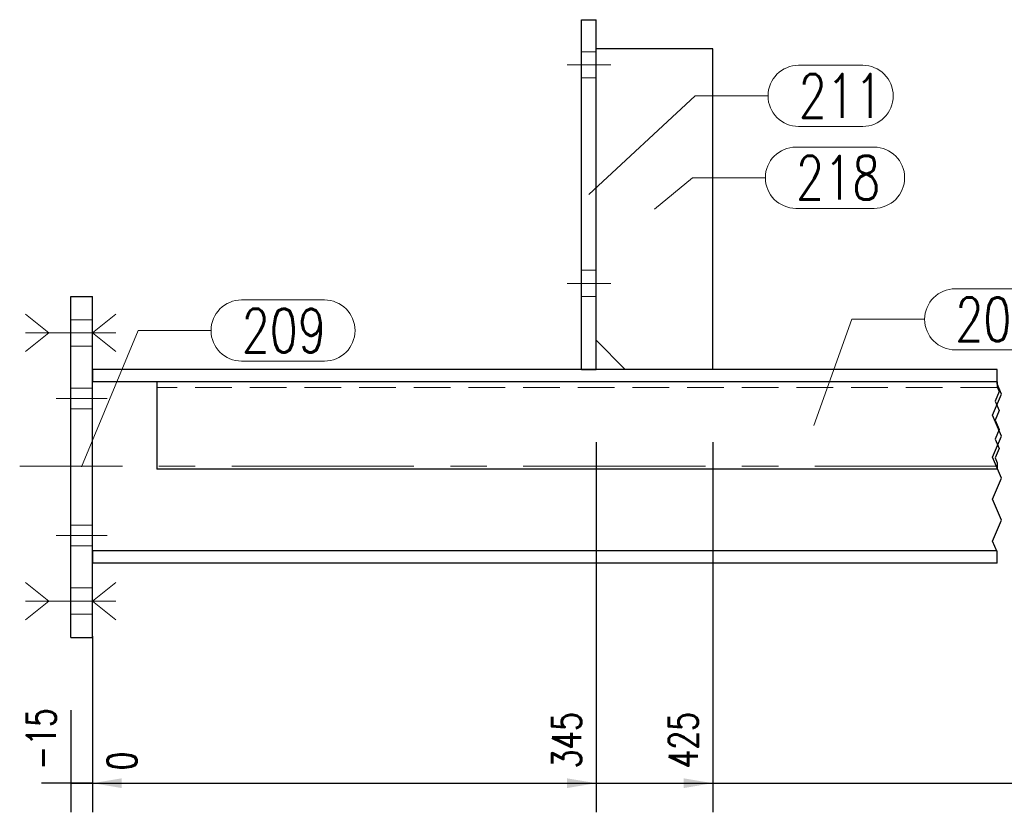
# Model space of a CAD drawing. Header units: millimetres. Extents: x -144 to 709, y 12312 to 12982.
# Tile 15 of 57: x -68 to 0, y 12614 to 12668. Entities that reach past the tile are written whole.
import ezdxf

# ---------------------------------------------------------------- set-up
doc = ezdxf.new("R2010")
doc.units = ezdxf.units.MM
doc.header["$LTSCALE"] = 10
doc.linetypes.add('HIDDEN', pattern=[0.375, 0.25, -0.125])
doc.linetypes.add('MITTE', pattern=[2, 1.25, -0.25, 0.25, -0.25])
doc.layers.get('Defpoints').update_dxf_attribs({"color": 1})
for name, color, linetype, lineweight in [('PS_Bolt', 4, 'Continuous', 13), ('PS_DIM', 4, 'Continuous', 13), ('PS_Hidden', 2, 'HIDDEN', 9), ('PS_Mid', 5, 'MITTE', 15), ('PS_Pos', 1, 'Continuous', 15), ('PS_Shape', 161, 'Continuous', 30), ('PS_SOLID', 7, 'Continuous', 30)]:
    doc.layers.add(name, color=color, linetype=linetype, lineweight=lineweight)
doc.styles.add('simplex', font='simplex.shx', dxfattribs={"width": 0.75})
doc.dimstyles.new('1_10_GŁ_DS1-LS10', dxfattribs={"dimtxt": 2, "dimasz": 2, "dimexe": 2, "dimexo": 5, "dimgap": 1, "dimtad": 1, "dimjust": 4, "dimdec": 0, "dimlfac": 10, "dimtxsty": 'simplex', "dimblk1": 'NONE', "dimsah": 1, "dimcen": 2, "dimclrd": 256, "dimclre": 256, "dimclrt": 3, "dimadec": 1, "dimazin": 0, "dimtfac": 1, "dimtdec": 0, "dimtmove": 2, "dimatfit": 3, "dimfxl": 1, "dimarcsym": 0})

# ---------------------------------------------------------------- blocks, each defined once
blk = doc.blocks.new('*D93')
at = {"layer": 'Defpoints', "color": 0, "transparency": 16777216}
for p in [(-62.639, 12631.106), (-64.139, 12626.006), (-62.639, 12616.006)]:
    blk.add_point(p, dxfattribs=at)
at = {"layer": 'PS_DIM', "lineweight": -2, "transparency": 16777216}
for p, q in [((-62.639, 12626.106), (-62.639, 12614.006)), ((-64.139, 12621.006), (-64.139, 12614.006)), ((-64.139, 12616.006), (-66.139, 12616.006)), ((-64.139, 12616.006), (-62.639, 12616.006)), ((-60.639, 12616.006), (-58.639, 12616.006))]:
    blk.add_line(p, q, dxfattribs=at)
at = {"layer": 'PS_DIM', "transparency": 16777216}
blk.add_solid([(-60.639, 12616.339), (-60.639, 12615.672), (-62.639, 12616.006)], dxfattribs=at)
at = {"layer": 'PS_DIM', "color": 3, "transparency": 16777216, "insert": (-66.159, 12619.026), "char_height": 2, "attachment_point": 5, "rotation": 90, "style": 'simplex'}
blk.add_mtext('-15', dxfattribs=at)
blk = doc.blocks.new('_None')
blk = doc.blocks.new('*D94')
at = {"layer": 'Defpoints', "color": 0, "transparency": 16777216}
for p in [(-62.639, 12631.106), (-62.639, 12626.006), (-62.639, 12616.006)]:
    blk.add_point(p, dxfattribs=at)
at = {"layer": 'PS_DIM', "lineweight": -2, "transparency": 16777216}
for p, q in [((-62.639, 12626.106), (-62.639, 12614.006)), ((-62.639, 12621.006), (-62.639, 12614.006)), ((-62.639, 12616.006), (-64.639, 12616.006)), ((-60.639, 12616.006), (-58.639, 12616.006))]:
    blk.add_line(p, q, dxfattribs=at)
at = {"layer": 'PS_DIM', "transparency": 16777216}
blk.add_solid([(-60.639, 12616.339), (-60.639, 12615.672), (-62.639, 12616.006)], dxfattribs=at)
at = {"layer": 'PS_DIM', "color": 3, "transparency": 16777216, "insert": (-60.619, 12617.526), "char_height": 2, "attachment_point": 5, "rotation": 90, "style": 'simplex'}
blk.add_mtext('0', dxfattribs=at)
blk = doc.blocks.new('*D95')
at = {"layer": 'Defpoints', "color": 0, "transparency": 16777216}
for p in [(-28.09, 12644.406), (-62.639, 12631.106), (-28.09, 12616.006)]:
    blk.add_point(p, dxfattribs=at)
at = {"layer": 'PS_DIM', "lineweight": -2, "transparency": 16777216}
for p, q in [((-28.09, 12639.406), (-28.09, 12614.006)), ((-62.639, 12626.106), (-62.639, 12614.006)), ((-62.639, 12616.006), (-30.09, 12616.006))]:
    blk.add_line(p, q, dxfattribs=at)
at = {"layer": 'PS_DIM', "transparency": 16777216}
blk.add_solid([(-30.09, 12616.339), (-30.09, 12615.672), (-28.09, 12616.006)], dxfattribs=at)
at = {"layer": 'PS_DIM', "color": 3, "transparency": 16777216, "insert": (-30.11, 12618.954), "char_height": 2, "attachment_point": 5, "rotation": 90, "style": 'simplex'}
blk.add_mtext('345', dxfattribs=at)
blk = doc.blocks.new('*D96')
at = {"layer": 'Defpoints', "color": 0, "transparency": 16777216}
for p in [(-20.09, 12644.406), (-62.639, 12631.106), (-20.09, 12616.006)]:
    blk.add_point(p, dxfattribs=at)
at = {"layer": 'PS_DIM', "lineweight": -2, "transparency": 16777216}
for p, q in [((-20.09, 12639.406), (-20.09, 12614.006)), ((-62.639, 12626.106), (-62.639, 12614.006)), ((-62.639, 12616.006), (-22.09, 12616.006))]:
    blk.add_line(p, q, dxfattribs=at)
at = {"layer": 'PS_DIM', "transparency": 16777216}
blk.add_solid([(-22.09, 12616.339), (-22.09, 12615.672), (-20.09, 12616.006)], dxfattribs=at)
at = {"layer": 'PS_DIM', "color": 3, "transparency": 16777216, "insert": (-22.11, 12618.954), "char_height": 2, "attachment_point": 5, "rotation": 90, "style": 'simplex'}
blk.add_mtext('425', dxfattribs=at)
blk = doc.blocks.new('*D97')
at = {"layer": 'Defpoints', "color": 0, "transparency": 16777216}
for p in [(31.91, 12637.556), (-62.639, 12631.106), (31.91, 12616.006)]:
    blk.add_point(p, dxfattribs=at)
at = {"layer": 'PS_DIM', "lineweight": -2, "transparency": 16777216}
for p, q in [((31.91, 12632.556), (31.91, 12614.006)), ((-62.639, 12626.106), (-62.639, 12614.006)), ((-62.639, 12616.006), (29.91, 12616.006))]:
    blk.add_line(p, q, dxfattribs=at)
at = {"layer": 'PS_DIM', "transparency": 16777216}
blk.add_solid([(29.91, 12616.339), (29.91, 12615.672), (31.91, 12616.006)], dxfattribs=at)
at = {"layer": 'PS_DIM', "color": 3, "transparency": 16777216, "insert": (29.89, 12619.419), "char_height": 2, "attachment_point": 5, "rotation": 90, "style": 'simplex'}
blk.add_mtext('1914', dxfattribs=at)
blk = doc.blocks.new('*D98')
at = {"layer": 'Defpoints', "color": 0, "transparency": 16777216}
for p in [(35.401, 12631.936), (-62.639, 12631.106), (35.401, 12616.006)]:
    blk.add_point(p, dxfattribs=at)
at = {"layer": 'PS_DIM', "lineweight": -2, "transparency": 16777216}
for p, q in [((35.401, 12626.936), (35.401, 12614.006)), ((-62.639, 12626.106), (-62.639, 12614.006)), ((-62.639, 12616.006), (33.401, 12616.006))]:
    blk.add_line(p, q, dxfattribs=at)
at = {"layer": 'PS_DIM', "transparency": 16777216}
blk.add_solid([(33.401, 12616.339), (33.401, 12615.672), (35.401, 12616.006)], dxfattribs=at)
at = {"layer": 'PS_DIM', "color": 3, "transparency": 16777216, "insert": (33.381, 12619.49), "char_height": 2, "attachment_point": 5, "rotation": 90, "style": 'simplex'}
blk.add_mtext('1949', dxfattribs=at)
blk = doc.blocks.new('*D99')
at = {"layer": 'Defpoints', "color": 0, "transparency": 16777216}
for p in [(52.559, 12642.756), (-62.639, 12631.106), (52.559, 12616.006)]:
    blk.add_point(p, dxfattribs=at)
at = {"layer": 'PS_DIM', "lineweight": -2, "transparency": 16777216}
for p, q in [((52.559, 12637.756), (52.559, 12614.006)), ((-62.639, 12626.106), (-62.639, 12614.006)), ((-62.639, 12616.006), (50.559, 12616.006))]:
    blk.add_line(p, q, dxfattribs=at)
at = {"layer": 'PS_DIM', "transparency": 16777216}
blk.add_solid([(50.559, 12616.339), (50.559, 12615.672), (52.559, 12616.006)], dxfattribs=at)
at = {"layer": 'PS_DIM', "color": 3, "transparency": 16777216, "insert": (50.539, 12619.204), "char_height": 2, "attachment_point": 5, "rotation": 90, "style": 'simplex'}
blk.add_mtext('2121', dxfattribs=at)
blk = doc.blocks.new('*D100')
at = {"layer": 'Defpoints', "color": 0, "transparency": 16777216}
for p in [(93.559, 12644.406), (-62.639, 12631.106), (93.559, 12616.006)]:
    blk.add_point(p, dxfattribs=at)
at = {"layer": 'PS_DIM', "lineweight": -2, "transparency": 16777216}
for p, q in [((93.559, 12639.406), (93.559, 12614.006)), ((-62.639, 12626.106), (-62.639, 12614.006)), ((-62.639, 12616.006), (91.559, 12616.006))]:
    blk.add_line(p, q, dxfattribs=at)
at = {"layer": 'PS_DIM', "transparency": 16777216}
blk.add_solid([(91.559, 12616.339), (91.559, 12615.672), (93.559, 12616.006)], dxfattribs=at)
at = {"layer": 'PS_DIM', "color": 3, "transparency": 16777216, "insert": (91.539, 12619.669), "char_height": 2, "attachment_point": 5, "rotation": 90, "style": 'simplex'}
blk.add_mtext('2645', dxfattribs=at)
blk = doc.blocks.new('*D101')
at = {"layer": 'Defpoints', "color": 0, "transparency": 16777216}
for p in [(101.559, 12644.406), (-62.639, 12631.106), (101.559, 12616.006)]:
    blk.add_point(p, dxfattribs=at)
at = {"layer": 'PS_DIM', "lineweight": -2, "transparency": 16777216}
for p, q in [((101.559, 12639.406), (101.559, 12614.006)), ((-62.639, 12626.106), (-62.639, 12614.006)), ((-62.639, 12616.006), (99.559, 12616.006))]:
    blk.add_line(p, q, dxfattribs=at)
at = {"layer": 'PS_DIM', "transparency": 16777216}
blk.add_solid([(99.559, 12616.339), (99.559, 12615.672), (101.559, 12616.006)], dxfattribs=at)
at = {"layer": 'PS_DIM', "color": 3, "transparency": 16777216, "insert": (99.539, 12619.669), "char_height": 2, "attachment_point": 5, "rotation": 90, "style": 'simplex'}
blk.add_mtext('2725', dxfattribs=at)
blk = doc.blocks.new('*D102')
at = {"layer": 'Defpoints', "color": 0, "transparency": 16777216}
for p in [(142.559, 12644.406), (-62.639, 12631.106), (142.559, 12616.006)]:
    blk.add_point(p, dxfattribs=at)
at = {"layer": 'PS_DIM', "lineweight": -2, "transparency": 16777216}
for p, q in [((142.559, 12639.406), (142.559, 12614.006)), ((-62.639, 12626.106), (-62.639, 12614.006)), ((-62.639, 12616.006), (140.559, 12616.006))]:
    blk.add_line(p, q, dxfattribs=at)
at = {"layer": 'PS_DIM', "transparency": 16777216}
blk.add_solid([(140.559, 12616.339), (140.559, 12615.672), (142.559, 12616.006)], dxfattribs=at)
at = {"layer": 'PS_DIM', "color": 3, "transparency": 16777216, "insert": (140.539, 12619.669), "char_height": 2, "attachment_point": 5, "rotation": 90, "style": 'simplex'}
blk.add_mtext('4945', dxfattribs=at)
blk = doc.blocks.new('*D103')
at = {"layer": 'Defpoints', "color": 0, "transparency": 16777216}
for p in [(150.559, 12644.406), (-62.639, 12631.106), (150.559, 12616.006)]:
    blk.add_point(p, dxfattribs=at)
at = {"layer": 'PS_DIM', "lineweight": -2, "transparency": 16777216}
for p, q in [((150.559, 12639.406), (150.559, 12614.006)), ((-62.639, 12626.106), (-62.639, 12614.006)), ((-62.639, 12616.006), (148.559, 12616.006))]:
    blk.add_line(p, q, dxfattribs=at)
at = {"layer": 'PS_DIM', "transparency": 16777216}
blk.add_solid([(148.559, 12616.339), (148.559, 12615.672), (150.559, 12616.006)], dxfattribs=at)
at = {"layer": 'PS_DIM', "color": 3, "transparency": 16777216, "insert": (148.539, 12619.669), "char_height": 2, "attachment_point": 5, "rotation": 90, "style": 'simplex'}
blk.add_mtext('5025', dxfattribs=at)
blk = doc.blocks.new('*D104')
at = {"layer": 'Defpoints', "color": 0, "transparency": 16777216}
for p in [(191.906, 12637.556), (-62.639, 12631.106), (191.906, 12616.006)]:
    blk.add_point(p, dxfattribs=at)
at = {"layer": 'PS_DIM', "lineweight": -2, "transparency": 16777216}
for p, q in [((191.906, 12632.556), (191.906, 12614.006)), ((-62.639, 12626.106), (-62.639, 12614.006)), ((-62.639, 12616.006), (189.906, 12616.006))]:
    blk.add_line(p, q, dxfattribs=at)
at = {"layer": 'PS_DIM', "transparency": 16777216}
blk.add_solid([(189.906, 12616.339), (189.906, 12615.672), (191.906, 12616.006)], dxfattribs=at)
at = {"layer": 'PS_DIM', "color": 3, "transparency": 16777216, "insert": (189.886, 12619.347), "char_height": 2, "attachment_point": 5, "rotation": 90, "style": 'simplex'}
blk.add_mtext('6931', dxfattribs=at)
blk = doc.blocks.new('*D105')
at = {"layer": 'Defpoints', "color": 0, "transparency": 16777216}
for p in [(196.259, 12631.956), (-62.639, 12631.106), (196.259, 12616.006)]:
    blk.add_point(p, dxfattribs=at)
at = {"layer": 'PS_DIM', "lineweight": -2, "transparency": 16777216}
for p, q in [((196.259, 12626.956), (196.259, 12614.006)), ((-62.639, 12626.106), (-62.639, 12614.006)), ((-62.639, 12616.006), (194.259, 12616.006))]:
    blk.add_line(p, q, dxfattribs=at)
at = {"layer": 'PS_DIM', "transparency": 16777216}
blk.add_solid([(194.259, 12616.339), (194.259, 12615.672), (196.259, 12616.006)], dxfattribs=at)
at = {"layer": 'PS_DIM', "color": 3, "transparency": 16777216, "insert": (194.239, 12619.704), "char_height": 2, "attachment_point": 5, "rotation": 90, "style": 'simplex'}
blk.add_mtext('6974', dxfattribs=at)
blk = doc.blocks.new('*D106')
at = {"layer": 'Defpoints', "color": 0, "transparency": 16777216}
for p in [(220.397, 12642.756), (-62.639, 12631.106), (220.397, 12616.006)]:
    blk.add_point(p, dxfattribs=at)
at = {"layer": 'PS_DIM', "lineweight": -2, "transparency": 16777216}
for p, q in [((220.397, 12637.756), (220.397, 12614.006)), ((-62.639, 12626.106), (-62.639, 12614.006)), ((-62.639, 12616.006), (218.397, 12616.006))]:
    blk.add_line(p, q, dxfattribs=at)
at = {"layer": 'PS_DIM', "transparency": 16777216}
blk.add_solid([(218.397, 12616.339), (218.397, 12615.672), (220.397, 12616.006)], dxfattribs=at)
at = {"layer": 'PS_DIM', "color": 3, "transparency": 16777216, "insert": (218.377, 12619.526), "char_height": 2, "attachment_point": 5, "rotation": 90, "style": 'simplex'}
blk.add_mtext('7215', dxfattribs=at)
blk = doc.blocks.new('*D107')
at = {"layer": 'Defpoints', "color": 0, "transparency": 16777216}
for p in [(223.397, 12644.406), (-62.639, 12631.106), (223.397, 12616.006)]:
    blk.add_point(p, dxfattribs=at)
at = {"layer": 'PS_DIM', "lineweight": -2, "transparency": 16777216}
for p, q in [((223.397, 12639.406), (223.397, 12614.006)), ((-62.639, 12626.106), (-62.639, 12614.006)), ((-62.639, 12616.006), (221.397, 12616.006))]:
    blk.add_line(p, q, dxfattribs=at)
at = {"layer": 'PS_DIM', "transparency": 16777216}
blk.add_solid([(221.397, 12616.339), (221.397, 12615.672), (223.397, 12616.006)], dxfattribs=at)
at = {"layer": 'PS_DIM', "color": 3, "transparency": 16777216, "insert": (221.706, 12619.669), "char_height": 2, "attachment_point": 5, "rotation": 90, "style": 'simplex'}
blk.add_mtext('7245', dxfattribs=at)
blk = doc.blocks.new('*D108')
at = {"layer": 'Defpoints', "color": 0, "transparency": 16777216}
for p in [(231.397, 12644.406), (-62.639, 12631.106), (231.397, 12616.006)]:
    blk.add_point(p, dxfattribs=at)
at = {"layer": 'PS_DIM', "lineweight": -2, "transparency": 16777216}
for p, q in [((231.397, 12639.406), (231.397, 12614.006)), ((-62.639, 12626.106), (-62.639, 12614.006)), ((-62.639, 12616.006), (229.397, 12616.006))]:
    blk.add_line(p, q, dxfattribs=at)
at = {"layer": 'PS_DIM', "transparency": 16777216}
blk.add_solid([(229.397, 12616.339), (229.397, 12615.672), (231.397, 12616.006)], dxfattribs=at)
at = {"layer": 'PS_DIM', "color": 3, "transparency": 16777216, "insert": (229.377, 12619.669), "char_height": 2, "attachment_point": 5, "rotation": 90, "style": 'simplex'}
blk.add_mtext('7325', dxfattribs=at)
blk = doc.blocks.new('*D109')
at = {"layer": 'Defpoints', "color": 0, "transparency": 16777216}
for p in [(235.397, 12642.756), (-62.639, 12631.106), (235.397, 12616.006)]:
    blk.add_point(p, dxfattribs=at)
at = {"layer": 'PS_DIM', "lineweight": -2, "transparency": 16777216}
for p, q in [((235.397, 12637.756), (235.397, 12614.006)), ((-62.639, 12626.106), (-62.639, 12614.006)), ((-62.639, 12616.006), (233.397, 12616.006))]:
    blk.add_line(p, q, dxfattribs=at)
at = {"layer": 'PS_DIM', "transparency": 16777216}
blk.add_solid([(233.397, 12616.339), (233.397, 12615.672), (235.397, 12616.006)], dxfattribs=at)
at = {"layer": 'PS_DIM', "color": 3, "transparency": 16777216, "insert": (233.377, 12619.669), "char_height": 2, "attachment_point": 5, "rotation": 90, "style": 'simplex'}
blk.add_mtext('7365', dxfattribs=at)
blk = doc.blocks.new('*D110')
at = {"layer": 'Defpoints', "color": 0, "transparency": 16777216}
for p in [(276.397, 12644.406), (-62.639, 12631.106), (276.397, 12616.006)]:
    blk.add_point(p, dxfattribs=at)
at = {"layer": 'PS_DIM', "lineweight": -2, "transparency": 16777216}
for p, q in [((276.397, 12639.406), (276.397, 12614.006)), ((-62.639, 12626.106), (-62.639, 12614.006)), ((-62.639, 12616.006), (274.397, 12616.006))]:
    blk.add_line(p, q, dxfattribs=at)
at = {"layer": 'PS_DIM', "transparency": 16777216}
blk.add_solid([(274.397, 12616.339), (274.397, 12615.672), (276.397, 12616.006)], dxfattribs=at)
at = {"layer": 'PS_DIM', "color": 3, "transparency": 16777216, "insert": (274.377, 12619.669), "char_height": 2, "attachment_point": 5, "rotation": 90, "style": 'simplex'}
blk.add_mtext('9545', dxfattribs=at)
blk = doc.blocks.new('*D111')
at = {"layer": 'Defpoints', "color": 0, "transparency": 16777216}
for p in [(284.397, 12644.406), (-62.639, 12631.106), (284.397, 12616.006)]:
    blk.add_point(p, dxfattribs=at)
at = {"layer": 'PS_DIM', "lineweight": -2, "transparency": 16777216}
for p, q in [((284.397, 12639.406), (284.397, 12614.006)), ((-62.639, 12626.106), (-62.639, 12614.006)), ((-62.639, 12616.006), (282.397, 12616.006))]:
    blk.add_line(p, q, dxfattribs=at)
at = {"layer": 'PS_DIM', "transparency": 16777216}
blk.add_solid([(282.397, 12616.339), (282.397, 12615.672), (284.397, 12616.006)], dxfattribs=at)
at = {"layer": 'PS_DIM', "color": 3, "transparency": 16777216, "insert": (282.377, 12619.669), "char_height": 2, "attachment_point": 5, "rotation": 90, "style": 'simplex'}
blk.add_mtext('9625', dxfattribs=at)
blk = doc.blocks.new('*D112')
at = {"layer": 'Defpoints', "color": 0, "transparency": 16777216}
for p in [(336.397, 12642.756), (-62.639, 12631.106), (336.397, 12616.006)]:
    blk.add_point(p, dxfattribs=at)
at = {"layer": 'PS_DIM', "lineweight": -2, "transparency": 16777216}
for p, q in [((336.397, 12637.756), (336.397, 12614.006)), ((-62.639, 12626.106), (-62.639, 12614.006)), ((-62.639, 12616.006), (334.397, 12616.006))]:
    blk.add_line(p, q, dxfattribs=at)
at = {"layer": 'PS_DIM', "transparency": 16777216}
blk.add_solid([(334.397, 12616.339), (334.397, 12615.672), (336.397, 12616.006)], dxfattribs=at)
at = {"layer": 'PS_DIM', "color": 3, "transparency": 16777216, "insert": (334.377, 12619.954), "char_height": 2, "attachment_point": 5, "rotation": 90, "style": 'simplex'}
blk.add_mtext('11815', dxfattribs=at)
blk = doc.blocks.new('*D113')
at = {"layer": 'Defpoints', "color": 0, "transparency": 16777216}
for p in [(339.397, 12644.406), (-62.639, 12631.106), (339.397, 12616.006)]:
    blk.add_point(p, dxfattribs=at)
at = {"layer": 'PS_DIM', "lineweight": -2, "transparency": 16777216}
for p, q in [((339.397, 12639.406), (339.397, 12614.006)), ((-62.639, 12626.106), (-62.639, 12614.006)), ((-62.639, 12616.006), (337.397, 12616.006))]:
    blk.add_line(p, q, dxfattribs=at)
at = {"layer": 'PS_DIM', "transparency": 16777216}
blk.add_solid([(337.397, 12616.339), (337.397, 12615.672), (339.397, 12616.006)], dxfattribs=at)
at = {"layer": 'PS_DIM', "color": 3, "transparency": 16777216, "insert": (337.919, 12620.097), "char_height": 2, "attachment_point": 5, "rotation": 90, "style": 'simplex'}
blk.add_mtext('11845', dxfattribs=at)
blk = doc.blocks.new('*D114')
at = {"layer": 'Defpoints', "color": 0, "transparency": 16777216}
for p in [(347.397, 12644.406), (-62.639, 12631.106), (347.397, 12616.006)]:
    blk.add_point(p, dxfattribs=at)
at = {"layer": 'PS_DIM', "lineweight": -2, "transparency": 16777216}
for p, q in [((347.397, 12639.406), (347.397, 12614.006)), ((-62.639, 12626.106), (-62.639, 12614.006)), ((-62.639, 12616.006), (345.397, 12616.006))]:
    blk.add_line(p, q, dxfattribs=at)
at = {"layer": 'PS_DIM', "transparency": 16777216}
blk.add_solid([(345.397, 12616.339), (345.397, 12615.672), (347.397, 12616.006)], dxfattribs=at)
at = {"layer": 'PS_DIM', "color": 3, "transparency": 16777216, "insert": (345.377, 12620.097), "char_height": 2, "attachment_point": 5, "rotation": 90, "style": 'simplex'}
blk.add_mtext('11925', dxfattribs=at)
blk = doc.blocks.new('*D115')
at = {"layer": 'Defpoints', "color": 0, "transparency": 16777216}
for p in [(349.011, 12637.556), (-62.639, 12631.106), (349.011, 12616.006)]:
    blk.add_point(p, dxfattribs=at)
at = {"layer": 'PS_DIM', "lineweight": -2, "transparency": 16777216}
for p, q in [((349.011, 12632.556), (349.011, 12614.006)), ((-62.639, 12626.106), (-62.639, 12614.006)), ((-62.639, 12616.006), (347.011, 12616.006))]:
    blk.add_line(p, q, dxfattribs=at)
at = {"layer": 'PS_DIM', "transparency": 16777216}
blk.add_solid([(347.011, 12616.339), (347.011, 12615.672), (349.011, 12616.006)], dxfattribs=at)
at = {"layer": 'PS_DIM', "color": 3, "transparency": 16777216, "insert": (350.385, 12620.097), "char_height": 2, "attachment_point": 5, "rotation": 90, "style": 'simplex'}
blk.add_mtext('11942', dxfattribs=at)
blk = doc.blocks.new('*D116')
at = {"layer": 'Defpoints', "color": 0, "transparency": 16777216}
for p in [(354.848, 12644.406), (-62.639, 12631.106), (354.848, 12616.006)]:
    blk.add_point(p, dxfattribs=at)
at = {"layer": 'PS_DIM', "lineweight": -2, "transparency": 16777216}
for p, q in [((354.848, 12639.406), (354.848, 12614.006)), ((-62.639, 12626.106), (-62.639, 12614.006)), ((-62.639, 12616.006), (352.848, 12616.006))]:
    blk.add_line(p, q, dxfattribs=at)
at = {"layer": 'PS_DIM', "transparency": 16777216}
blk.add_solid([(352.848, 12616.339), (352.848, 12615.672), (354.848, 12616.006)], dxfattribs=at)
at = {"layer": 'PS_DIM', "color": 3, "transparency": 16777216, "insert": (353.547, 12620.24), "char_height": 2, "attachment_point": 5, "rotation": 90, "style": 'simplex'}
blk.add_mtext('12000', dxfattribs=at)
blk = doc.blocks.new('*D117')
at = {"layer": 'Defpoints', "color": 0, "transparency": 16777216}
for p in [(356.87, 12649.218), (-62.639, 12631.106), (356.87, 12616.006)]:
    blk.add_point(p, dxfattribs=at)
at = {"layer": 'PS_DIM', "lineweight": -2, "transparency": 16777216}
for p, q in [((356.87, 12644.218), (356.87, 12614.006)), ((-62.639, 12626.106), (-62.639, 12614.006)), ((-62.639, 12616.006), (354.87, 12616.006))]:
    blk.add_line(p, q, dxfattribs=at)
at = {"layer": 'PS_DIM', "transparency": 16777216}
blk.add_solid([(354.87, 12616.339), (354.87, 12615.672), (356.87, 12616.006)], dxfattribs=at)
at = {"layer": 'PS_DIM', "color": 3, "transparency": 16777216, "insert": (358.89, 12620.24), "char_height": 2, "attachment_point": 5, "rotation": 90, "style": 'simplex'}
blk.add_mtext('12020', dxfattribs=at)
blk = doc.blocks.new('*X318')
at = {"color": 1}
for p, q in [((-0.59, 12643.418), (-0.59, 12644.406)), ((-0.59, 12643.556), (-0.59, 12643.203)), ((-0.285, 12642.697), (-0.59, 12643.418)), ((-0.59, 12643.203), (-0.453, 12642.878)), ((-0.895, 12641.256), (-0.285, 12642.697)), ((-0.453, 12642.878), (-0.727, 12642.228)), ((-0.727, 12642.228), (-0.453, 12641.577)), ((-0.285, 12639.815), (-0.895, 12641.256)), ((-0.453, 12641.577), (-0.727, 12640.927)), ((-0.727, 12640.927), (-0.453, 12640.277)), ((-0.895, 12638.374), (-0.285, 12639.815)), ((-0.453, 12640.277), (-0.727, 12639.627)), ((-0.727, 12639.627), (-0.453, 12638.977)), ((-0.285, 12636.932), (-0.895, 12638.374)), ((-0.453, 12638.977), (-0.727, 12638.327)), ((-0.727, 12638.327), (-0.59, 12638.002)), ((-0.59, 12638.002), (-0.59, 12637.556)), ((-0.895, 12635.491), (-0.285, 12636.932)), ((-0.285, 12634.05), (-0.895, 12635.491)), ((-0.895, 12632.609), (-0.285, 12634.05)), ((-0.59, 12631.888), (-0.895, 12632.609)), ((-0.59, 12631.106), (-0.59, 12631.888))]:
    blk.add_line(p, q, dxfattribs=at)
at = {"layer": 'PS_Hidden', "color": 2, "linetype": 'HIDDEN'}
for p, q in [((-29.09, 12666.206), (-28.09, 12666.206)), ((-29.09, 12664.406), (-28.09, 12664.406)), ((-29.09, 12651.206), (-28.09, 12651.206)), ((-29.09, 12649.406), (-28.09, 12649.406)), ((-64.139, 12647.806), (-62.639, 12647.806)), ((-64.139, 12646.006), (-62.639, 12646.006)), ((-64.139, 12643.106), (-62.639, 12643.106)), ((-0.59, 12643.156), (-58.229, 12643.156)), ((-64.139, 12641.706), (-62.639, 12641.706)), ((-64.139, 12633.706), (-62.639, 12633.706)), ((-64.139, 12632.306), (-62.639, 12632.306)), ((-64.139, 12629.406), (-62.639, 12629.406)), ((-64.139, 12627.606), (-62.639, 12627.606))]:
    blk.add_line(p, q, dxfattribs=at)
at = {"layer": 'PS_Mid', "color": 5, "linetype": 'MITTE'}
for p, q in [((-27.09, 12665.306), (-30.09, 12665.306)), ((-27.09, 12665.306), (-30.09, 12665.306)), ((-27.09, 12665.306), (-30.09, 12665.306)), ((-27.09, 12665.306), (-30.09, 12665.306)), ((-27.09, 12650.306), (-30.09, 12650.306)), ((-27.09, 12650.306), (-30.09, 12650.306)), ((-27.09, 12650.306), (-30.09, 12650.306)), ((-27.09, 12650.306), (-30.09, 12650.306)), ((-61.639, 12646.906), (-65.139, 12646.906)), ((-61.639, 12646.906), (-65.139, 12646.906)), ((-61.639, 12642.406), (-65.139, 12642.406)), ((-61.639, 12642.406), (-65.139, 12642.406)), ((-0.59, 12637.756), (-67.639, 12637.756)), ((-61.639, 12633.006), (-65.139, 12633.006)), ((-61.639, 12633.006), (-65.139, 12633.006)), ((-61.639, 12628.506), (-65.139, 12628.506)), ((-61.639, 12628.506), (-65.139, 12628.506))]:
    blk.add_line(p, q, dxfattribs=at)
at = {"layer": 'PS_SOLID', "color": 7, "linetype": 'Continuous'}
for p, q in [((-29.09, 12644.406), (-29.09, 12668.406)), ((-29.09, 12668.406), (-28.09, 12668.406)), ((-28.09, 12644.406), (-28.09, 12668.406)), ((-20.09, 12666.406), (-28.09, 12666.406)), ((-20.09, 12644.406), (-20.09, 12666.406)), ((-64.139, 12626.006), (-64.139, 12649.406)), ((-64.139, 12649.406), (-62.639, 12649.406)), ((-62.639, 12626.006), (-62.639, 12649.406)), ((-28.09, 12646.406), (-26.09, 12644.406)), ((-62.639, 12644.406), (-62.639, 12643.556)), ((-0.59, 12644.406), (-62.639, 12644.406)), ((-29.09, 12644.406), (-28.09, 12644.406)), ((-58.229, 12643.556), (-62.639, 12643.556)), ((-58.229, 12643.556), (-58.229, 12637.556)), ((-0.59, 12643.556), (-58.229, 12643.556)), ((-0.59, 12637.556), (-58.229, 12637.556)), ((-62.639, 12631.956), (-62.639, 12631.106)), ((-0.59, 12631.956), (-62.639, 12631.956)), ((-0.59, 12631.106), (-62.639, 12631.106)), ((-64.139, 12626.006), (-62.639, 12626.006))]:
    blk.add_line(p, q, dxfattribs=at)
blk = doc.blocks.new('*X319')
at = {"color": 30, "linetype": 'Continuous'}
for p, q in [((-67.239, 12648.186), (-65.639, 12646.906)), ((-61.039, 12648.186), (-62.639, 12646.906)), ((-65.639, 12646.906), (-67.239, 12645.626)), ((-61.039, 12646.906), (-67.239, 12646.906)), ((-62.639, 12646.906), (-61.039, 12645.626))]:
    blk.add_line(p, q, dxfattribs=at)
blk = doc.blocks.new('*X320')
at = {"color": 30, "linetype": 'Continuous'}
for p, q in [((-67.239, 12629.786), (-65.639, 12628.506)), ((-61.039, 12629.786), (-62.639, 12628.506)), ((-65.639, 12628.506), (-67.239, 12627.226)), ((-61.039, 12628.506), (-67.239, 12628.506)), ((-62.639, 12628.506), (-61.039, 12627.226))]:
    blk.add_line(p, q, dxfattribs=at)
blk = doc.blocks.new('*X321')
at = {"color": 30, "linetype": 'Continuous'}
for p, q in [((-67.239, 12629.786), (-65.639, 12628.506)), ((-61.039, 12629.786), (-62.639, 12628.506)), ((-65.639, 12628.506), (-67.239, 12627.226)), ((-61.039, 12628.506), (-67.239, 12628.506)), ((-62.639, 12628.506), (-61.039, 12627.226))]:
    blk.add_line(p, q, dxfattribs=at)
blk = doc.blocks.new('*X322')
at = {"color": 30, "linetype": 'Continuous'}
for p, q in [((-67.239, 12648.186), (-65.639, 12646.906)), ((-61.039, 12648.186), (-62.639, 12646.906)), ((-65.639, 12646.906), (-67.239, 12645.626)), ((-61.039, 12646.906), (-67.239, 12646.906)), ((-62.639, 12646.906), (-61.039, 12645.626))]:
    blk.add_line(p, q, dxfattribs=at)
blk = doc.blocks.new('*X329')
at = {"color": 1}
for p, q in [((-14.2, 12665.277), (-9.807, 12665.277)), ((-28.59, 12656.406), (-21.3, 12663.177)), ((-21.3, 12663.177), (-16.3, 12663.177)), ((-14.2, 12661.077), (-9.807, 12661.077))]:
    blk.add_line(p, q, dxfattribs=at)
for centre, start, end in [((-14.2, 12663.177), 90, 270), ((-9.807, 12663.177), 270, 90)]:
    blk.add_arc(centre, 2.1, start, end, dxfattribs=at)
at = {"color": 2, "style": 'simplex', "width": 0.75}
blk.add_text('211', height=3, dxfattribs=at).set_placement((-14.2, 12661.677))
blk = doc.blocks.new('*X330')
at = {"color": 1}
for p, q in [((-14.384, 12659.657), (-9.027, 12659.657)), ((-24.09, 12655.406), (-21.484, 12657.557)), ((-21.484, 12657.557), (-16.484, 12657.557)), ((-14.384, 12655.457), (-9.027, 12655.457))]:
    blk.add_line(p, q, dxfattribs=at)
for centre, start, end in [((-14.384, 12657.557), 90, 270), ((-9.027, 12657.557), 270, 90)]:
    blk.add_arc(centre, 2.1, start, end, dxfattribs=at)
at = {"color": 2, "style": 'simplex', "width": 0.75}
blk.add_text('218', height=3, dxfattribs=at).set_placement((-14.384, 12656.057))
blk = doc.blocks.new('*X331')
at = {"color": 1}
for p, q in [((-3.455, 12649.941), (2.33, 12649.941)), ((-13.16, 12640.556), (-10.555, 12647.841)), ((-10.555, 12647.841), (-5.555, 12647.841)), ((-3.455, 12645.741), (2.33, 12645.741))]:
    blk.add_line(p, q, dxfattribs=at)
for centre, start, end in [((-3.455, 12647.841), 90, 270), ((2.33, 12647.841), 270, 90)]:
    blk.add_arc(centre, 2.1, start, end, dxfattribs=at)
at = {"color": 2, "style": 'simplex', "width": 0.75}
blk.add_text('207', height=3, dxfattribs=at).set_placement((-3.455, 12646.341))
blk = doc.blocks.new('*X332')
at = {"color": 1}
for p, q in [((-52.412, 12649.171), (-46.734, 12649.171)), ((-63.389, 12637.706), (-59.512, 12647.071)), ((-59.512, 12647.071), (-54.512, 12647.071)), ((-52.412, 12644.971), (-46.734, 12644.971))]:
    blk.add_line(p, q, dxfattribs=at)
for centre, start, end in [((-52.412, 12647.071), 90, 270), ((-46.734, 12647.071), 270, 90)]:
    blk.add_arc(centre, 2.1, start, end, dxfattribs=at)
at = {"color": 2, "style": 'simplex', "width": 0.75}
blk.add_text('209', height=3, dxfattribs=at).set_placement((-52.412, 12645.571))

msp = doc.modelspace()

# ---------------------------------------------------------------- block references
at = {"layer": 'PS_Bolt', "color": 30}
for name in ['*X319', '*X322', '*X320', '*X321']:
    msp.add_blockref(name, (0, 0), dxfattribs=at)
at = {"layer": 'PS_Pos'}
for name in ['*X329', '*X330', '*X331', '*X332']:
    msp.add_blockref(name, (0, 0), dxfattribs=at)
at = {"layer": 'PS_Shape', "color": 6}
msp.add_blockref('*X318', (0, 0), dxfattribs=at)

# ---------------------------------------------------------------- dimensions: what is measured, and where the dimension line sits
at = {"layer": 'PS_DIM'}
for base, p1, p2, text, picture, middle in [((356.87, 12616.006), (-62.639, 12631.106), (356.87, 12649.218), '12020', '*D117', (358.89, 12620.24)), ((93.559, 12616.006), (-62.639, 12631.106), (93.559, 12644.406), '2645', '*D100', (91.539, 12619.669)), ((101.559, 12616.006), (-62.639, 12631.106), (101.559, 12644.406), '2725', '*D101', (99.539, 12619.669)), ((142.559, 12616.006), (-62.639, 12631.106), (142.559, 12644.406), '4945', '*D102', (140.539, 12619.669)), ((150.559, 12616.006), (-62.639, 12631.106), (150.559, 12644.406), '5025', '*D103', (148.539, 12619.669)), ((223.397, 12616.006), (-62.639, 12631.106), (223.397, 12644.406), '7245', '*D107', (221.706, 12619.669)), ((231.397, 12616.006), (-62.639, 12631.106), (231.397, 12644.406), '7325', '*D108', (229.377, 12619.669)), ((276.397, 12616.006), (-62.639, 12631.106), (276.397, 12644.406), '9545', '*D110', (274.377, 12619.669)), ((284.397, 12616.006), (-62.639, 12631.106), (284.397, 12644.406), '9625', '*D111', (282.377, 12619.669)), ((339.397, 12616.006), (-62.639, 12631.106), (339.397, 12644.406), '11845', '*D113', (337.919, 12620.097)), ((347.397, 12616.006), (-62.639, 12631.106), (347.397, 12644.406), '11925', '*D114', (345.377, 12620.097)), ((354.848, 12616.006), (-62.639, 12631.106), (354.848, 12644.406), '12000', '*D116', (353.547, 12620.24)), ((52.559, 12616.006), (-62.639, 12631.106), (52.559, 12642.756), '2121', '*D99', (50.539, 12619.204)), ((220.397, 12616.006), (-62.639, 12631.106), (220.397, 12642.756), '7215', '*D106', (218.377, 12619.526)), ((235.397, 12616.006), (-62.639, 12631.106), (235.397, 12642.756), '7365', '*D109', (233.377, 12619.669)), ((336.397, 12616.006), (-62.639, 12631.106), (336.397, 12642.756), '11815', '*D112', (334.377, 12619.954)), ((31.91, 12616.006), (-62.639, 12631.106), (31.91, 12637.556), '1914', '*D97', (29.89, 12619.419)), ((191.906, 12616.006), (-62.639, 12631.106), (191.906, 12637.556), '6931', '*D104', (189.886, 12619.347)), ((349.011, 12616.006), (-62.639, 12631.106), (349.011, 12637.556), '11942', '*D115', (350.385, 12620.097)), ((196.259, 12616.006), (-62.639, 12631.106), (196.259, 12631.956), '6974', '*D105', (194.239, 12619.704)), ((35.401, 12616.006), (-62.639, 12631.106), (35.401, 12631.936), '1949', '*D98', (33.381, 12619.49)), ((-62.639, 12616.006), (-64.139, 12626.006), (-62.639, 12631.106), '-15', '*D93', (-66.159, 12619.026))]:
    dim = msp.add_linear_dim(base=base, p1=p1, p2=p2, text=text, dimstyle='1_10_GŁ_DS1-LS10', dxfattribs=at)
    dim.commit()
    dim.dimension.update_dxf_attribs({"geometry": picture, "text_midpoint": middle, "dimtype": 128, "text_rotation": 90})
for base, p1, p2, picture, middle in [((-28.09, 12616.006), (-62.639, 12631.106), (-28.09, 12644.406), '*D95', (-30.11, 12618.954)), ((-20.09, 12616.006), (-62.639, 12631.106), (-20.09, 12644.406), '*D96', (-22.11, 12618.954)), ((-62.638689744, 12616.005829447), (-62.638689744, 12631.105829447), (-62.638689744, 12626.005829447), '*D94', (-60.618689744, 12617.525829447))]:
    dim = msp.add_linear_dim(base=base, p1=p1, p2=p2, dimstyle='1_10_GŁ_DS1-LS10', dxfattribs=at)
    dim.commit()
    dim.dimension.update_dxf_attribs({"geometry": picture, "text_midpoint": middle, "dimtype": 128, "text_rotation": 90})

doc.saveas('drawing.dxf')
